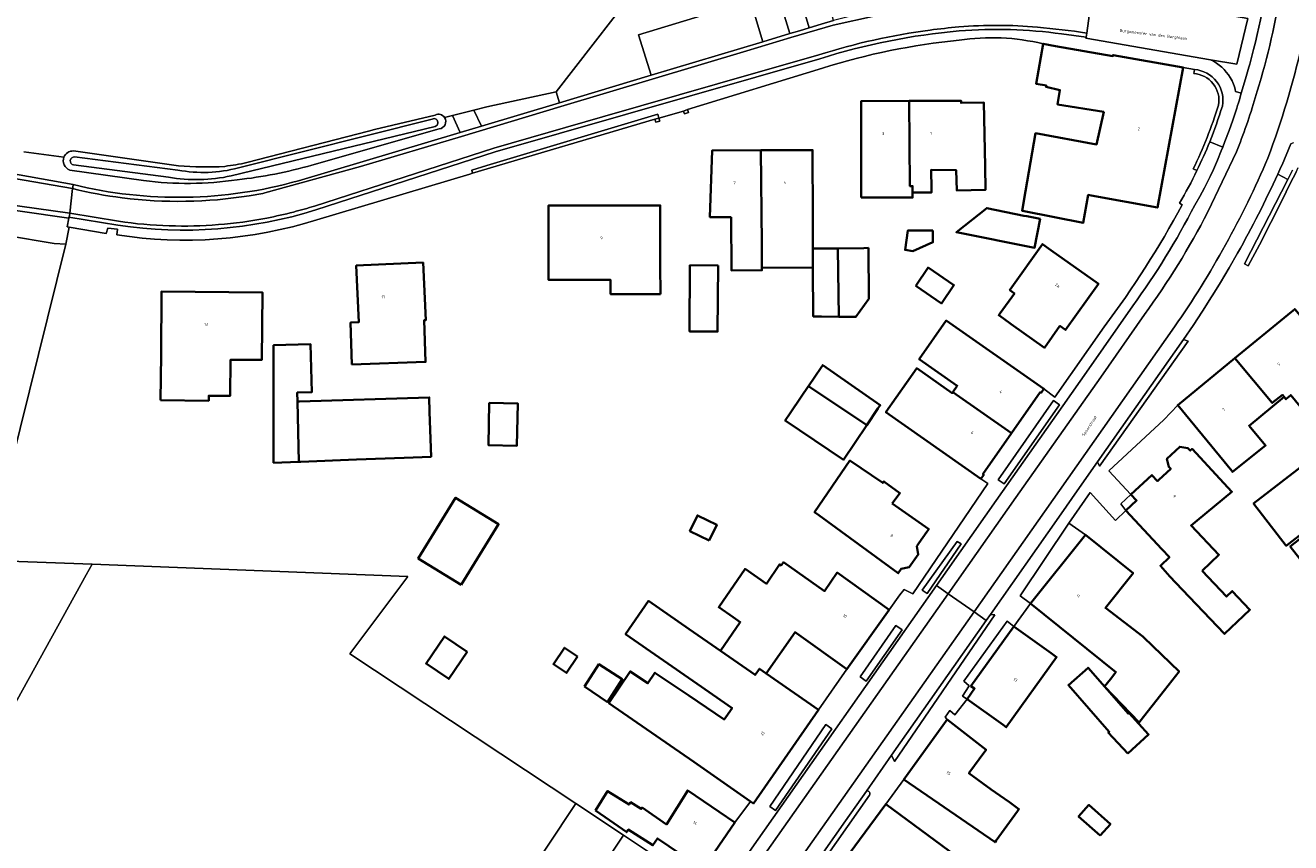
# Model space of a CAD drawing. Header units: metres. Extents: x 201541 to 204988, y 387833 to 394342.
# Tile 68 of 214: x 203837 to 203993, y 389737 to 389838. Entities that reach past the tile are written whole.
import ezdxf
from ezdxf.enums import TextEntityAlignment as Align

# ---------------------------------------------------------------- set-up
doc = ezdxf.new("R2010")
doc.units = ezdxf.units.M
doc.layers.get('Defpoints').update_dxf_attribs({"lineweight": 25})
for name, color, linetype, lineweight in [('B-WE-GR-GROENVOORZIENING-GV', 80, 'Continuous', 18), ('B-WE-IE-TERREINAFSCHEIDING_KUNSTMATIG_HEKWERK-G', 20, 'IE-TERREINAFSCHEIDING-KUNSTMATIG', 18), ('B-WE-IE-TERREINAFSCHEIDING_KUNSTMATIG_MUUR-G', 90, 'IE-TERREINAFSCHEIDING-KUNSTMATIG-DICHT', 18), ('B-WE-IE-TERREINAFSCHEIDING_KUNSTMATIG_MUUR-GV', 90, 'Continuous', 18), ('B-WE-OG-BEBOUWING-GV', 7, 'Continuous', 35), ('B-WE-OG-BEBOUWING-T18', 10, 'Continuous', 18), ('B-WE-OG-TERREIN_CULTUURSCHEIDING-GV', 7, 'Continuous', 18), ('B-WE-OG-TERREIN_ERF-GV', 7, 'Continuous', 18), ('B-WE-OG-WATER-GV', 130, 'Continuous', 18), ('B-WE-OG-WATER_SLOOT-GV', 120, 'Continuous', 18), ('B-WE-VH-VERHARDING_ASFALT-GV', 252, 'Continuous', 18), ('B-WE-VH-VERHARDING_BETONSTRAATSTEEN-GV', 252, 'Continuous', 18), ('B-WE-VH-VERHARDING_GRASBETONSTEEN-GV', 70, 'Continuous', 18), ('B-WE-VH-VERHARDING_HALFVERHARDING_GRIND-GV', 252, 'Continuous', 18), ('B-WE-VH-VERHARDING_OPEN-GV', 252, 'Continuous', 18), ('B-WE-VH-VERHARDING_PUIN-GV', 252, 'Continuous', 18), ('B-WE-VH-VERHARDING_TEGEL-GV', 252, 'Continuous', 18)]:
    doc.layers.add(name, color=color, linetype=linetype, lineweight=lineweight)
doc.styles.add('NLCS-ISO-M200-T18', font='NLCS-ISO.ttf', dxfattribs={"height": 0.36})
doc.linetypes.add('IE-TERREINAFSCHEIDING-KUNSTMATIG', pattern='A,4,[82,NLCS.SHX,S=0.75,R=90,X=0,Y=0],4,-2', length=10)
doc.linetypes.add('IE-TERREINAFSCHEIDING-KUNSTMATIG-DICHT', pattern='A,8,-1,[82,NLCS.SHX,S=0.75,R=90,X=0,Y=0],-1', length=10)

msp = doc.modelspace()

# ---------------------------------------------------------------- linework, layer by layer
at = {"layer": 'B-WE-GR-GROENVOORZIENING-GV'}
for points in [[(203980.722, 389832.466), (203980.626, 389831.975)], [(203980.576, 389820.238), (203981.027, 389820.021)], [(203992.804, 389820.062), (203992.229, 389818.94), (203986.891, 389808.528), (203987.343, 389808.293), (203988.726, 389810.887), (203991.535, 389816.395), (203992.526, 389818.424), (203993.249, 389819.834), (203993.503, 389820.389)], [(203834.971, 389783.81), (203841.716, 389810.971), (203840.249, 389811.065), (203834.394, 389812.022)], [(203822.155, 389730.367), (203844.208, 389770.235), (203844.934, 389771.547), (203832.474, 389772.027)], [(203940.322, 389743.62), (203940.31, 389743.62), (203937.722, 389739.938), (203932.019, 389731.822), (203932.019, 389731.806)], [(203932.575, 389731.529), (203940.695, 389743.113)]]:
    msp.add_lwpolyline(points, dxfattribs=at)
for points in [[(203980.626, 389831.975, -0.4526091), (203983.68, 389828.094)], [(203984.166, 389827.973, 0.45015), (203980.722, 389832.466)], [(203983.68, 389828.094, -0.0377237), (203980.576, 389820.238)], [(203982.597, 389823.564, 0.0206838), (203984.166, 389827.973)], [(203981.027, 389820.021, 0.0170821), (203982.597, 389823.564)], [(203940.695, 389743.113, 0.6600701), (203940.322, 389743.62)]]:
    msp.add_lwpolyline(points, format="xyb", dxfattribs=at)
for points in [[(203914.759, 389826.503), (203914.608, 389826.962), (203893.579, 389820.655), (203891.72, 389820.09), (203891.785, 389819.722), (203914.255, 389826.363)], [(203968.796, 389784.157), (203969.014, 389783.607), (203979.937, 389799.038), (203979.388, 389799.229)], [(203964.081, 389791.189), (203963.352, 389791.698), (203956.542, 389781.958), (203957.271, 389781.448)], [(203951.97, 389774.074), (203951.493, 389774.357), (203947.185, 389768.367), (203947.813, 389767.941)], [(203955.07, 389764.624), (203943.4, 389748.017), (203943.756, 389747.273), (203956.14, 389765.302), (203955.597, 389765.374)], [(203944.729, 389763.459), (203943.96, 389763.997), (203939.528, 389757.666), (203940.297, 389757.128)], [(203936.062, 389751.296), (203935.336, 389751.794), (203928.408, 389741.702), (203929.135, 389741.203)]]:
    msp.add_lwpolyline(points, close=True, dxfattribs=at)
at = {"layer": 'B-WE-IE-TERREINAFSCHEIDING_KUNSTMATIG_HEKWERK-G'}
for points in [[(203834.394, 389812.022), (203840.249, 389811.065)], [(203834.971, 389783.81), (203841.716, 389810.971)], [(203840.249, 389811.065), (203841.716, 389810.971)], [(203844.934, 389771.547), (203832.474, 389772.027), (203834.351, 389780.882)]]:
    msp.add_lwpolyline(points, dxfattribs=at)
at = {"layer": 'B-WE-IE-TERREINAFSCHEIDING_KUNSTMATIG_MUUR-G'}
for points in [[(203902.11, 389829.744), (203913.625, 389844.643), (203916.447, 389850.567)], [(203893.542, 389827.871), (203902.11, 389829.744)], [(203914.759, 389826.503), (203914.255, 389826.363)], [(203914.795, 389826.373), (203914.759, 389826.503)], [(203918.289, 389827.548), (203917.802, 389827.354)], [(203917.802, 389827.354), (203917.841, 389827.224)], [(203917.841, 389827.224), (203917.905, 389827.018), (203918.405, 389827.172), (203918.289, 389827.548)], [(203914.255, 389826.363), (203914.36, 389825.988), (203914.863, 389826.127), (203914.795, 389826.373)], [(203934.415, 389753.609), (203937.914, 389758.626)]]:
    msp.add_lwpolyline(points, dxfattribs=at)
at = {"layer": 'B-WE-IE-TERREINAFSCHEIDING_KUNSTMATIG_MUUR-GV'}
for points in [[(203914.795, 389826.373), (203914.759, 389826.503), (203914.255, 389826.363), (203914.36, 389825.988), (203914.863, 389826.127)], [(203917.841, 389827.224), (203917.905, 389827.018), (203918.405, 389827.172), (203918.289, 389827.548), (203917.802, 389827.354)]]:
    msp.add_lwpolyline(points, close=True, dxfattribs=at)
at = {"layer": 'B-WE-OG-BEBOUWING-GV'}
for points in [[(203968.01, 389816.952), (203976.166, 389815.463), (203979.318, 389832.74), (203970.697, 389834.247), (203970.678, 389834.135), (203963.61, 389835.37), (203962.077, 389835.638), (203961.217, 389830.713), (203962.489, 389830.491), (203962.451, 389830.325), (203964.146, 389829.946), (203963.859, 389828.17), (203969.544, 389827.252), (203968.665, 389823.241), (203961.16, 389824.617), (203959.903, 389817.473), (203959.484, 389815.09), (203959.731, 389815.04), (203967.004, 389813.586), (203967.631, 389817.021)], [(203939.681, 389816.709), (203946.002, 389816.711), (203946.002, 389817.331), (203946.001, 389818.124), (203945.667, 389818.124), (203945.586, 389828.597), (203939.651, 389828.573), (203939.679, 389821.167)], [(203948.322, 389817.772), (203948.286, 389820.109), (203951.39, 389820.068), (203951.435, 389817.59), (203954.977, 389817.654), (203954.924, 389820.556), (203954.781, 389828.409), (203951.97, 389828.358), (203951.969, 389828.623), (203945.586, 389828.597), (203945.667, 389818.124), (203946.001, 389818.124), (203946.002, 389817.331), (203948.319, 389817.316)], [(203923.648, 389814.275), (203923.686, 389807.738), (203927.453, 389807.761), (203927.451, 389808.063), (203927.433, 389811.051), (203927.326, 389822.532), (203921.337, 389822.516), (203921.042, 389814.309)], [(203933.707, 389814.183), (203933.685, 389822.55), (203927.326, 389822.532), (203927.433, 389811.051), (203927.451, 389808.063), (203933.733, 389808.1), (203933.719, 389810.413), (203933.715, 389811.088)], [(203914.935, 389804.816), (203914.929, 389808.354), (203914.918, 389815.735), (203901.149, 389815.715), (203901.156, 389810.715), (203901.16, 389807.558), (203901.168, 389806.554), (203908.348, 389806.554), (203908.797, 389806.554), (203908.797, 389804.816), (203909.742, 389804.816)], [(203961.73, 389814.066), (203960.086, 389814.4), (203959.726, 389814.474), (203955.139, 389815.405), (203951.393, 389812.442), (203961.035, 389810.526)], [(203948.505, 389812.652), (203945.416, 389812.637), (203945.072, 389810.251), (203946.044, 389810.118), (203948.512, 389811.207)], [(203964.148, 389800.897), (203964.849, 389800.398), (203968.891, 389806.084), (203963.049, 389810.237), (203962.023, 389810.967), (203958.042, 389805.368), (203957.994, 389805.301), (203958.544, 389804.91), (203956.801, 389802.459), (203956.618, 389802.202), (203957.181, 389801.802), (203958.161, 389801.105), (203962.236, 389798.207)], [(203936.917, 389802.03), (203936.816, 389810.45), (203933.719, 389810.413), (203933.733, 389808.1), (203933.768, 389802.058), (203934.771, 389802.049)], [(203940.567, 389810.496), (203939.993, 389810.489), (203936.816, 389810.45), (203936.917, 389802.03), (203937.455, 389802.025), (203939.012, 389802.012), (203940.606, 389804.232)], [(203876.915, 389796.131), (203886.024, 389796.466), (203885.836, 389801.595), (203886.032, 389801.601), (203885.719, 389808.697), (203877.469, 389808.333), (203877.777, 389801.346), (203876.781, 389801.315)], [(203922.041, 389808.344), (203918.58, 389808.365), (203918.53, 389800.215), (203921.991, 389800.194)], [(203946.394, 389805.828), (203949.573, 389803.675), (203951.1, 389805.929), (203947.921, 389808.082)], [(203853.374, 389791.74), (203859.31, 389791.681), (203859.316, 389792.303), (203861.928, 389792.277), (203861.972, 389796.701), (203865.846, 389796.712), (203865.929, 389805.028), (203853.508, 389805.151), (203853.429, 389797.291)], [(203958.198, 389787.69), (203961.727, 389792.738), (203961.829, 389792.666), (203962.174, 389793.16), (203950.147, 389801.559), (203946.822, 389796.798), (203951.513, 389793.522), (203950.968, 389792.744)], [(203995.659, 389788.647), (204000.608, 389792.723), (203997.55, 389796.436), (203998.125, 389796.907), (203993.078, 389802.961), (203992.232, 389802.28), (203985.71, 389796.93), (203990.305, 389791.416), (203991.558, 389792.41), (203991.766, 389792.148), (203991.982, 389791.876), (203992.59, 389792.374)], [(203867.302, 389784.36), (203867.302, 389784.04), (203870.386, 389784.158), (203870.24, 389791.577), (203870.205, 389792.691), (203872.021, 389792.748), (203871.836, 389798.655), (203867.289, 389798.513), (203867.297, 389790.075)], [(203985.71, 389796.93), (203978.662, 389791.149), (203985.307, 389783.052), (203985.414, 389782.922), (203989.485, 389786.163), (203987.446, 389788.605), (203991.766, 389792.148), (203991.558, 389792.41), (203990.305, 389791.416)], [(203939.834, 389792.669), (203934.935, 389796.066), (203934.728, 389795.759), (203933.198, 389793.496), (203940.353, 389788.66), (203941.743, 389790.716), (203942.013, 389791.137)], [(203954.425, 389782.077), (203954.771, 389782.571), (203954.669, 389782.643), (203958.198, 389787.69), (203950.968, 389792.744), (203950.89, 389792.632), (203946.516, 389795.69), (203942.72, 389790.26)], [(203940.353, 389788.66), (203933.198, 389793.496), (203933.149, 389793.424), (203932.284, 389792.144), (203930.928, 389790.138), (203930.323, 389789.242), (203937.479, 389784.406)], [(203870.386, 389784.158), (203870.655, 389784.168), (203877.508, 389784.429), (203883.385, 389784.653), (203886.689, 389784.781), (203886.516, 389790.324), (203886.461, 389792.084), (203870.484, 389791.585), (203870.24, 389791.577)], [(203893.861, 389791.413), (203893.768, 389786.195), (203897.272, 389786.132), (203897.365, 389791.35)], [(203981.656, 389770.738), (203983.728, 389772.711), (203980.299, 389776.314), (203981.037, 389776.925), (203985.33, 389780.476), (203983.834, 389782.084), (203980.427, 389785.744), (203980.203, 389785.536), (203979.916, 389785.844), (203978.921, 389786.019), (203977.325, 389784.536), (203977.582, 389783.533), (203977.811, 389783.303), (203976.354, 389781.956), (203976.165, 389781.782), (203975.483, 389782.52), (203972.905, 389780.137), (203973.601, 389779.389), (203972.285, 389778.164), (203976.703, 389773.42), (203977.647, 389772.406), (203976.535, 389771.371), (203977.683, 389770.05), (203979.227, 389768.426), (203984.425, 389762.958), (203987.563, 389765.945), (203985.38, 389768.238), (203984.676, 389767.567)], [(204000.864, 389780.673), (203996.791, 389785.811), (203988.009, 389779.018), (203992.02, 389773.832), (203996.798, 389777.528), (204000.171, 389780.137)], [(203943.473, 389779.035), (203944.452, 389780.316), (203942.467, 389781.752), (203942.321, 389781.557), (203938.283, 389784.313), (203933.937, 389777.945), (203934.448, 389777.574), (203944.235, 389770.446), (203944.611, 389770.991), (203945.601, 389771.185), (203946.694, 389772.727), (203946.521, 389773.758), (203946.789, 389774.146), (203947.745, 389775.531), (203947.989, 389775.884)], [(203890.42, 389769.013), (203895.012, 389776.48), (203889.715, 389779.737), (203885.123, 389772.27)], [(204000.227, 389779.808), (203992.514, 389773.722), (203996.429, 389768.76), (204004.142, 389774.846)], [(203920.96, 389774.478), (203921.891, 389776.415), (203919.502, 389777.563), (203918.571, 389775.627)], [(203960.511, 389766.7), (203971.054, 389758.256), (203970.379, 389757.407), (203969.66, 389756.503), (203973.93, 389752.073), (203974.001, 389752.164), (203977.034, 389756.045), (203978.828, 389758.341), (203974.474, 389762.538), (203974.369, 389762.64), (203969.755, 389766.178), (203973.172, 389770.456), (203967.291, 389775.166)], [(203929.813, 389771.385), (203929.603, 389771.528), (203927.991, 389769.154), (203925.366, 389770.963), (203922.123, 389766.257), (203923.888, 389765.041), (203924.78, 389764.426), (203922.33, 389760.873), (203926.596, 389757.907), (203927.129, 389758.674), (203927.983, 389758.081), (203931.525, 389763.176), (203931.712, 389763.043), (203937.914, 389758.626), (203943.13, 389765.95), (203936.722, 389770.513), (203935.162, 389768.233), (203930.1, 389771.799)], [(203926.024, 389742.348), (203926.403, 389742.085), (203934.415, 389753.609), (203927.983, 389758.081), (203927.129, 389758.674), (203926.596, 389757.907), (203922.33, 389760.873), (203921.805, 389761.239), (203918.475, 389763.554), (203913.482, 389767.025), (203910.653, 389762.955), (203919.453, 389756.837), (203923.767, 389753.838), (203923.002, 389752.719), (203922.809, 389752.436), (203918.441, 389755.381), (203914.275, 389758.19), (203913.398, 389756.89), (203911.231, 389758.351), (203908.604, 389754.456), (203919.047, 389747.198)], [(203891.149, 389760.76), (203888.361, 389762.663), (203886.08, 389759.32), (203888.868, 389757.417)], [(203963.091, 389760.58), (203958.465, 389763.897), (203953.192, 389756.543), (203953.634, 389756.227), (203952.715, 389754.944), (203957.155, 389751.764), (203957.549, 389751.482), (203963.74, 389760.115)], [(203904.743, 389760.176), (203903.128, 389761.266), (203901.773, 389759.257), (203903.389, 389758.168)], [(203905.603, 389756.501), (203908.433, 389754.573), (203910.246, 389757.376), (203907.371, 389759.235)], [(203972.508, 389748.233), (203975.078, 389750.598), (203972.66, 389753.214), (203972.584, 389753.143), (203967.619, 389758.793), (203965.193, 389756.668), (203970.22, 389750.925), (203970.094, 389750.807)], [(203950.263, 389752.434), (203944.928, 389745.053), (203949.883, 389741.64), (203956.166, 389737.312), (203956.317, 389737.522), (203958.922, 389741.144), (203959.097, 389741.388), (203957.931, 389742.227), (203956.737, 389743.06), (203955.686, 389743.793), (203952.942, 389745.813), (203954.895, 389748.476), (203955.053, 389748.692)], [(203906.944, 389741.216), (203908.678, 389740.012), (203910.792, 389738.544), (203910.988, 389738.86), (203914.01, 389736.948), (203914.586, 389737.791), (203920.161, 389733.987), (203924.093, 389739.748), (203918.304, 389743.698), (203915.677, 389739.508), (203912.677, 389741.583), (203912.572, 389741.414), (203911.263, 389742.226), (203911.091, 389741.949), (203908.425, 389743.602)], [(203953.041, 389734.352), (203942.71, 389741.997), (203938.176, 389735.869), (203943.935, 389730.692), (203944.051, 389730.084), (203945.888, 389732.219), (203949.049, 389729.891), (203949.585, 389729.496), (203949.754, 389729.725), (203953.469, 389726.987), (203955.781, 389730.125), (203951.987, 389732.921)], [(203969.103, 389738.136), (203970.366, 389739.551), (203967.716, 389741.915), (203966.453, 389740.5)]]:
    msp.add_lwpolyline(points, close=True, dxfattribs=at)
at = {"layer": 'B-WE-OG-TERREIN_CULTUURSCHEIDING-GV'}
for points in [[(203947.746, 389846.98), (203917.474, 389850.842), (203916.453, 389850.835), (203916.447, 389850.567), (203913.625, 389844.643), (203902.11, 389829.744), (203902.518, 389828.385), (203913.796, 389831.775), (203912.263, 389836.762), (203926.058, 389840.914), (203927.575, 389835.904), (203930.876, 389836.9), (203929.365, 389841.87), (203931.791, 389842.608), (203933.264, 389837.606), (203934.758, 389838.053), (203936.255, 389838.492), (203934.893, 389843.72), (203944.635, 389845.688), (203945.502, 389840.547), (203946.561, 389840.73), (203947.624, 389840.896)], [(203890.278, 389824.706), (203889.333, 389826.797), (203888.359, 389826.549)], [(203887.698, 389825.172), (203872.022, 389820.711)], [(203870.353, 389818.772), (203890.278, 389824.706)], [(203841.472, 389821.685), (203836.519, 389822.347)], [(203834.958, 389820.982), (203834.559, 389821.06), (203830.597, 389821.64), (203830.43, 389820.489), (203842.622, 389818.295)], [(203851.286, 389818.808), (203842.179, 389820.096)]]:
    msp.add_lwpolyline(points, dxfattribs=at)
for points in [[(203888.359, 389826.549, -0.5589872), (203887.698, 389825.172)], [(203842.179, 389820.096, -0.4234339), (203841.472, 389821.685)], [(203872.022, 389820.711, -0.0449712), (203862.827, 389818.899)], [(203842.622, 389818.295, 0.1292328), (203870.353, 389818.772)], [(203862.827, 389818.899, -0.0702675), (203851.286, 389818.808)]]:
    msp.add_lwpolyline(points, format="xyb", dxfattribs=at)
for points in [[(203829.338, 389812.951), (203834.394, 389812.022), (203840.249, 389811.065), (203841.716, 389810.971), (203842.099, 389813.074), (203841.874, 389813.113), (203842.075, 389814.172), (203829.768, 389815.917)], [(203844.208, 389770.235), (203822.155, 389730.367), (203850.524, 389713.94), (203860.606, 389734.186), (203876.242, 389717.483), (203882.644, 389726.162), (203890.334, 389720.71), (203904.509, 389742.092), (203876.691, 389760.533), (203883.814, 389770.049), (203844.934, 389771.547)]]:
    msp.add_lwpolyline(points, close=True, dxfattribs=at)
at = {"layer": 'B-WE-OG-TERREIN_ERF-GV'}
for points in [[(203888.359, 389826.549), (203889.333, 389826.797), (203891.96, 389827.467), (203893.542, 389827.871), (203902.11, 389829.744), (203913.625, 389844.643), (203916.447, 389850.567), (203916.453, 389850.835), (203917.306, 389854.01), (203918.091, 389853.814), (203920.85, 389863.805), (203922.417, 389869.613), (203921.88, 389869.82), (203907.449, 389876.941), (203910.093, 389896.814), (203911.967, 389914.976), (203912.26, 389917.819), (203871.674, 389927.707), (203870.931, 389924.619)], [(203980.626, 389831.975), (203980.722, 389832.466), (203979.318, 389832.74), (203976.166, 389815.463), (203968.01, 389816.952), (203967.631, 389817.021), (203967.004, 389813.586), (203959.731, 389815.04), (203959.484, 389815.09), (203959.903, 389817.473), (203961.16, 389824.617), (203968.665, 389823.241), (203969.544, 389827.252), (203963.859, 389828.17), (203964.146, 389829.946), (203962.451, 389830.325), (203962.489, 389830.491), (203961.217, 389830.713), (203962.077, 389835.638)], [(203934.909, 389832.635), (203918.289, 389827.548), (203918.405, 389827.172), (203917.905, 389827.018), (203917.841, 389827.224), (203917.802, 389827.354), (203914.759, 389826.503), (203914.795, 389826.373), (203914.863, 389826.127), (203914.36, 389825.988), (203914.255, 389826.363), (203891.785, 389819.722), (203891.485, 389819.59), (203872.613, 389813.971)], [(203863.995, 389821.014), (203878.985, 389824.878), (203879.72, 389825.068), (203887.201, 389826.864)], [(203836.519, 389822.347), (203841.472, 389821.685)], [(203842.634, 389822.444), (203855.564, 389820.626)], [(203981.027, 389820.021), (203980.576, 389820.238)], [(203979.212, 389815.818), (203978.876, 389816.003)], [(203847.991, 389812.123), (203848.076, 389812.807), (203846.868, 389812.921), (203846.674, 389812.275), (203842.099, 389813.074), (203841.716, 389810.971), (203834.971, 389783.81)], [(203927.991, 389769.154), (203929.603, 389771.528), (203929.813, 389771.385), (203930.1, 389771.799), (203935.162, 389768.233), (203936.722, 389770.513), (203943.13, 389765.95), (203944.428, 389767.8), (203944.973, 389768.438), (203946.017, 389767.89), (203955.283, 389781.492), (203954.425, 389782.077), (203942.72, 389790.26), (203946.516, 389795.69), (203950.89, 389792.632), (203950.968, 389792.744), (203951.513, 389793.522), (203946.822, 389796.798), (203950.147, 389801.559), (203962.174, 389793.16), (203963.522, 389792.135), (203969.595, 389800.788)], [(203992.59, 389792.374), (203991.982, 389791.876), (203991.766, 389792.148), (203987.446, 389788.605), (203989.485, 389786.163), (203985.414, 389782.922), (203985.307, 389783.052), (203978.662, 389791.149), (203976.935, 389789.331), (203970.182, 389783.057), (203972.905, 389780.137), (203975.483, 389782.52), (203976.165, 389781.782), (203976.354, 389781.956), (203977.811, 389783.303), (203977.582, 389783.533), (203977.325, 389784.536), (203978.921, 389786.019), (203979.916, 389785.844), (203980.203, 389785.536), (203980.427, 389785.744), (203983.834, 389782.084), (203985.33, 389780.476), (203981.037, 389776.925), (203980.299, 389776.314), (203983.728, 389772.711), (203981.656, 389770.738), (203984.676, 389767.567), (203985.38, 389768.238), (203987.563, 389765.945), (203984.425, 389762.958), (203979.227, 389768.426), (203977.683, 389770.05), (203976.535, 389771.371), (203977.647, 389772.406), (203976.703, 389773.42), (203972.285, 389778.164), (203970.986, 389776.938), (203967.876, 389780.362), (203965.244, 389776.586), (203967.291, 389775.166), (203973.172, 389770.456), (203969.755, 389766.178), (203974.369, 389762.64), (203974.474, 389762.538), (203978.828, 389758.341), (203977.034, 389756.045), (203974.001, 389752.164), (203973.93, 389752.073), (203969.66, 389756.503), (203970.379, 389757.407), (203971.054, 389758.256), (203960.511, 389766.7), (203958.465, 389763.897), (203963.091, 389760.58), (203963.74, 389760.115), (203957.549, 389751.482), (203957.155, 389751.764), (203952.715, 389754.944), (203951.193, 389753.013), (203950.604, 389753.52), (203950.022, 389752.734), (203950.263, 389752.434), (203955.053, 389748.692), (203954.895, 389748.476), (203952.942, 389745.813), (203955.686, 389743.793), (203956.737, 389743.06), (203957.931, 389742.227), (203959.097, 389741.388), (203958.922, 389741.144), (203956.317, 389737.522), (203956.166, 389737.312), (203949.883, 389741.64), (203944.928, 389745.053), (203942.71, 389741.997), (203953.041, 389734.352)], [(203832.474, 389772.027), (203844.934, 389771.547), (203883.814, 389770.049), (203876.691, 389760.533), (203904.509, 389742.092), (203910.395, 389738.19), (203914.841, 389735.242)], [(203920.161, 389733.987), (203914.586, 389737.791), (203914.01, 389736.948), (203910.988, 389738.86), (203910.792, 389738.544), (203908.678, 389740.012), (203906.944, 389741.216), (203908.425, 389743.602), (203911.091, 389741.949), (203911.263, 389742.226), (203912.572, 389741.414), (203912.677, 389741.583), (203915.677, 389739.508), (203918.304, 389743.698), (203924.093, 389739.748), (203926.024, 389742.348), (203919.047, 389747.198), (203908.604, 389754.456), (203911.231, 389758.351), (203913.398, 389756.89), (203914.275, 389758.19), (203918.441, 389755.381), (203922.809, 389752.436), (203923.002, 389752.719), (203923.767, 389753.838), (203919.453, 389756.837), (203910.653, 389762.955), (203913.482, 389767.025), (203918.475, 389763.554), (203921.805, 389761.239), (203922.33, 389760.873), (203924.78, 389764.426), (203923.888, 389765.041), (203922.123, 389766.257), (203925.366, 389770.963), (203927.991, 389769.154)]]:
    msp.add_lwpolyline(points, dxfattribs=at)
for points in [[(203951.743, 389836.071, 0.05349), (203934.909, 389832.635)], [(203962.077, 389835.638, 0.0978309), (203951.743, 389836.071)], [(203983.68, 389828.094, 0.4526091), (203980.626, 389831.975)], [(203980.576, 389820.238, 0.0377237), (203983.68, 389828.094)], [(203887.201, 389826.864, -0.384054), (203888.359, 389826.549)], [(203841.472, 389821.685, -0.3147395), (203842.634, 389822.444)], [(203855.564, 389820.626, 0.038186), (203861.298, 389820.547)], [(203861.298, 389820.547, 0.0202357), (203863.995, 389821.014)], [(203978.876, 389816.003, 0.0196313), (203981.027, 389820.021)], [(203969.595, 389800.788, 0.0376061), (203979.212, 389815.818)], [(203872.613, 389813.971, -0.1166389), (203847.991, 389812.123)]]:
    msp.add_lwpolyline(points, format="xyb", dxfattribs=at)
for points in [[(203951.435, 389817.59), (203951.39, 389820.068), (203948.286, 389820.109), (203948.322, 389817.772), (203948.319, 389817.316), (203946.002, 389817.331), (203946.002, 389816.711), (203939.681, 389816.709), (203939.679, 389821.167), (203939.651, 389828.573), (203945.586, 389828.597), (203951.969, 389828.623), (203951.97, 389828.358), (203954.781, 389828.409), (203954.924, 389820.556), (203954.977, 389817.654)], [(203923.686, 389807.738), (203923.648, 389814.275), (203921.042, 389814.309), (203921.337, 389822.516), (203927.326, 389822.532), (203933.685, 389822.55), (203933.707, 389814.183), (203933.715, 389811.088), (203933.719, 389810.413), (203936.816, 389810.45), (203939.993, 389810.489), (203940.567, 389810.496), (203940.606, 389804.232), (203939.012, 389802.012), (203937.455, 389802.025), (203936.917, 389802.03), (203934.771, 389802.049), (203933.768, 389802.058), (203933.733, 389808.1), (203927.451, 389808.063), (203927.453, 389807.761)], [(203914.929, 389808.354), (203914.935, 389804.816), (203909.742, 389804.816), (203908.797, 389804.816), (203908.797, 389806.554), (203908.348, 389806.554), (203901.168, 389806.554), (203901.16, 389807.558), (203901.156, 389810.715), (203901.149, 389815.715), (203914.918, 389815.735)], [(203960.086, 389814.4), (203961.73, 389814.066), (203961.035, 389810.526), (203951.393, 389812.442), (203955.139, 389815.405), (203959.726, 389814.474)], [(203945.416, 389812.637), (203948.505, 389812.652), (203948.512, 389811.207), (203946.044, 389810.118), (203945.072, 389810.251)], [(203964.148, 389800.897), (203962.236, 389798.207), (203958.161, 389801.105), (203957.181, 389801.802), (203956.618, 389802.202), (203956.801, 389802.459), (203958.544, 389804.91), (203957.994, 389805.301), (203958.042, 389805.368), (203962.023, 389810.967), (203963.049, 389810.237), (203968.891, 389806.084), (203964.849, 389800.398)], [(203885.836, 389801.595), (203886.024, 389796.466), (203876.915, 389796.131), (203876.781, 389801.315), (203877.777, 389801.346), (203877.469, 389808.333), (203885.719, 389808.697), (203886.032, 389801.601)], [(203918.58, 389808.365), (203922.041, 389808.344), (203921.991, 389800.194), (203918.53, 389800.215)], [(203947.921, 389808.082), (203951.1, 389805.929), (203949.573, 389803.675), (203946.394, 389805.828)], [(203859.316, 389792.303), (203859.31, 389791.681), (203853.374, 389791.74), (203853.429, 389797.291), (203853.508, 389805.151), (203865.929, 389805.028), (203865.846, 389796.712), (203861.972, 389796.701), (203861.928, 389792.277)], [(203867.302, 389784.36), (203867.297, 389790.075), (203867.289, 389798.513), (203871.836, 389798.655), (203872.021, 389792.748), (203870.205, 389792.691), (203870.24, 389791.577), (203870.484, 389791.585), (203886.461, 389792.084), (203886.516, 389790.324), (203886.689, 389784.781), (203883.385, 389784.653), (203877.508, 389784.429), (203870.655, 389784.168), (203870.386, 389784.158), (203867.302, 389784.04)], [(203941.743, 389790.716), (203940.353, 389788.66), (203937.479, 389784.406), (203930.323, 389789.242), (203930.928, 389790.138), (203932.284, 389792.144), (203933.149, 389793.424), (203933.198, 389793.496), (203934.728, 389795.759), (203934.935, 389796.066), (203939.834, 389792.669), (203942.013, 389791.137)], [(203893.861, 389791.413), (203897.365, 389791.35), (203897.272, 389786.132), (203893.768, 389786.195)], [(203996.798, 389777.528), (203992.02, 389773.832), (203988.009, 389779.018), (203996.791, 389785.811), (203997.526, 389786.38), (203998.598, 389787.209), (204002.609, 389782.023), (204000.864, 389780.673), (204000.171, 389780.137)], [(203942.321, 389781.557), (203942.467, 389781.752), (203944.452, 389780.316), (203943.473, 389779.035), (203947.989, 389775.884), (203947.745, 389775.531), (203946.789, 389774.146), (203946.521, 389773.758), (203946.694, 389772.727), (203945.601, 389771.185), (203944.611, 389770.991), (203944.235, 389770.446), (203934.448, 389777.574), (203933.937, 389777.945), (203938.283, 389784.313)], [(203890.42, 389769.013), (203885.123, 389772.27), (203889.715, 389779.737), (203895.012, 389776.48)], [(204000.227, 389779.808), (204004.142, 389774.846), (203996.429, 389768.76), (203992.514, 389773.722)], [(203920.96, 389774.478), (203918.571, 389775.627), (203919.502, 389777.563), (203921.891, 389776.415)], [(203960.511, 389766.7), (203967.291, 389775.166), (203965.244, 389776.586), (203959.265, 389767.675)], [(203958.465, 389763.897), (203957.647, 389764.518), (203952.302, 389757.132), (203952.989, 389756.574), (203952.15, 389755.293), (203952.715, 389754.944), (203953.634, 389756.227), (203953.192, 389756.543)], [(203888.361, 389762.663), (203891.149, 389760.76), (203888.868, 389757.417), (203886.08, 389759.32)], [(203937.914, 389758.626), (203931.712, 389763.043), (203931.525, 389763.176), (203927.983, 389758.081), (203934.415, 389753.609)], [(203904.743, 389760.176), (203903.389, 389758.168), (203901.773, 389759.257), (203903.128, 389761.266)], [(203905.603, 389756.501), (203907.371, 389759.235), (203910.246, 389757.376), (203908.433, 389754.573)], [(203975.078, 389750.598), (203972.508, 389748.233), (203970.094, 389750.807), (203970.22, 389750.925), (203965.193, 389756.668), (203967.619, 389758.793), (203972.584, 389753.143), (203972.66, 389753.214)], [(203969.103, 389738.136), (203966.453, 389740.5), (203967.716, 389741.915), (203970.366, 389739.551)]]:
    msp.add_lwpolyline(points, close=True, dxfattribs=at)
at = {"layer": 'B-WE-OG-WATER-GV'}
for points in [[(203887.203, 389825.475, 1.0994292), (203886.815, 389826.366)], [(203842.784, 389821.722, 0.9106986), (203842.639, 389820.719)], [(203862.956, 389820.365, -0.1132094), (203855.52, 389820.093)], [(203854.362, 389819.214, 0.0999045), (203862.06, 389819.385)]]:
    msp.add_lwpolyline(points, format="xyb", dxfattribs=at)
for points in [[(203862.06, 389819.385), (203887.203, 389825.475)], [(203886.815, 389826.366), (203862.956, 389820.365)], [(203842.639, 389820.719), (203854.362, 389819.214)], [(203855.52, 389820.093), (203842.784, 389821.722)]]:
    msp.add_lwpolyline(points, dxfattribs=at)
at = {"layer": 'B-WE-OG-WATER_SLOOT-GV'}
for points in [[(203887.201, 389826.864), (203879.72, 389825.068), (203878.985, 389824.878), (203863.995, 389821.014)], [(203887.203, 389825.475), (203862.06, 389819.385)], [(203862.956, 389820.365), (203886.815, 389826.366)], [(203872.022, 389820.711), (203887.698, 389825.172)], [(203855.564, 389820.626), (203842.634, 389822.444)], [(203854.362, 389819.214), (203842.639, 389820.719)], [(203842.784, 389821.722), (203855.52, 389820.093)], [(203842.179, 389820.096), (203851.286, 389818.808)]]:
    msp.add_lwpolyline(points, dxfattribs=at)
for points in [[(203886.815, 389826.366, -1.0994292), (203887.203, 389825.475)], [(203888.359, 389826.549, 0.384054), (203887.201, 389826.864)], [(203887.698, 389825.172, 0.5589872), (203888.359, 389826.549)], [(203842.634, 389822.444, 0.3147395), (203841.472, 389821.685)], [(203841.472, 389821.685, 0.4234339), (203842.179, 389820.096)], [(203842.639, 389820.719, -0.9106986), (203842.784, 389821.722)], [(203855.52, 389820.093, 0.1132094), (203862.956, 389820.365)], [(203861.298, 389820.547, -0.038186), (203855.564, 389820.626)], [(203863.995, 389821.014, -0.0202357), (203861.298, 389820.547)], [(203862.827, 389818.899, 0.0449712), (203872.022, 389820.711)], [(203851.286, 389818.808, 0.0702675), (203862.827, 389818.899)], [(203862.06, 389819.385, -0.0999045), (203854.362, 389819.214)]]:
    msp.add_lwpolyline(points, format="xyb", dxfattribs=at)
at = {"layer": 'B-WE-VH-VERHARDING_ASFALT-GV'}
for points in [[(203992.54, 389854.238), (203990.737, 389854.166), (203990.745, 389853.806), (203990.744, 389853.591), (203990.746, 389853.59), (203990.743, 389853.435), (203990.697, 389851.146), (203990.695, 389851.072), (203990.694, 389851.053), (203990.424, 389847.543), (203990.029, 389845.159), (203989.859, 389844.137), (203989.856, 389844.121), (203989.561, 389842.287), (203989.228, 389840.444), (203988.859, 389838.607), (203988.455, 389836.777), (203988.238, 389835.861), (203988.015, 389834.956), (203987.54, 389833.144), (203987.432, 389832.762), (203987.03, 389831.341), (203986.486, 389829.548)], [(203953.63, 389840.907), (203946.642, 389840.237), (203936.201, 389837.955), (203931.019, 389836.421), (203925.605, 389834.792), (203913.94, 389831.296), (203902.662, 389827.906), (203890.421, 389824.227), (203877.996, 389820.526), (203866.2, 389817.267)], [(203967.45, 389836.967), (203967.886, 389839.977), (203959.917, 389840.868)], [(203872.346, 389815.663), (203884.775, 389819.674), (203894.443, 389822.795), (203907.826, 389826.637), (203921.967, 389830.697), (203934.446, 389834.28)], [(203986.486, 389829.548), (203986.216, 389828.635), (203986.138, 389828.384), (203986.036, 389828.056), (203985.933, 389827.726), (203985.474, 389826.345), (203985.442, 389826.254), (203984.983, 389824.976), (203984.46, 389823.618), (203984.198, 389822.919), (203984.023, 389822.453), (203983.554, 389821.3), (203983.054, 389820.16), (203982.654, 389819.305), (203982.523, 389819.034), (203981.962, 389817.923), (203981.371, 389816.828), (203980.751, 389815.749)], [(203991.51, 389820.75), (203992.605, 389823.313)], [(203985.884, 389822.339), (203982.352, 389814.927)], [(203982.352, 389814.927), (203985.884, 389822.339)], [(203842.539, 389817.801), (203842.197, 389814.766), (203848.199, 389813.785)], [(203955.597, 389765.374), (203964.017, 389777.356), (203966.573, 389780.993), (203968.796, 389784.157), (203979.388, 389799.229), (203980.567, 389800.956), (203981.719, 389802.702), (203982.842, 389804.465), (203983.005, 389804.726), (203983.938, 389806.247), (203985.004, 389808.045), (203986.042, 389809.861)], [(203973.112, 389803.355), (203967.726, 389795.617), (203964.492, 389791.043), (203956.306, 389779.407), (203948.941, 389768.935), (203950.381, 389767.922), (203958.734, 389779.782), (203969.196, 389794.578), (203974.566, 389802.294)], [(203974.566, 389802.294), (203969.196, 389794.578), (203958.734, 389779.782), (203950.381, 389767.922), (203953.583, 389765.671), (203964.105, 389780.612), (203978.268, 389800.767)], [(203978.268, 389800.767), (203964.105, 389780.612), (203953.583, 389765.671), (203955.07, 389764.624), (203955.597, 389765.374)]]:
    msp.add_lwpolyline(points, dxfattribs=at)
for points in [[(203991.326, 389841.979, -0.0344656), (203988.203, 389829.007)], [(203988.203, 389829.007, 0.0344656), (203991.326, 389841.979)], [(203934.446, 389834.28, -0.0434773), (203948.155, 389837.336)], [(203948.155, 389837.336, -0.005085), (203951.695, 389837.728)], [(203951.695, 389837.728, -0.0409911), (203961.38, 389837.697)], [(203961.38, 389837.697, -0.0128622), (203967.45, 389836.967)], [(203989.772, 389821.567, 0.0336179), (203993.94, 389835.496)], [(203993.94, 389835.496, -0.0336179), (203989.772, 389821.567)], [(203988.203, 389829.007, -0.0274611), (203985.884, 389822.339)], [(203985.884, 389822.339, 0.0274611), (203988.203, 389829.007)], [(203978.268, 389800.767, 0.0506539), (203989.772, 389821.567)], [(203989.772, 389821.567, -0.0506539), (203978.268, 389800.767)], [(203990.981, 389819.579, 0.0024481), (203991.51, 389820.75)], [(203986.042, 389809.861, 0.0205911), (203990.981, 389819.579)], [(203848.656, 389816.671, -0.0281542), (203842.539, 389817.801)], [(203866.2, 389817.267, -0.0083442), (203864.3, 389816.929)], [(203864.3, 389816.929, -0.0714646), (203848.656, 389816.671)], [(203869.761, 389814.925, 0.0123652), (203872.346, 389815.663)], [(203980.751, 389815.749, -0.0389814), (203973.112, 389803.355)], [(203854.454, 389813.223, 0.0558247), (203866.473, 389814.182)], [(203866.473, 389814.182, 0.015542), (203869.761, 389814.925)], [(203982.352, 389814.927, -0.0389375), (203974.566, 389802.294)], [(203974.566, 389802.294, 0.0389375), (203982.352, 389814.927)], [(203848.199, 389813.785, 0.029106), (203854.454, 389813.223)]]:
    msp.add_lwpolyline(points, format="xyb", dxfattribs=at)
for points in [[(203830.344, 389819.895), (203829.854, 389816.511), (203842.197, 389814.766), (203842.539, 389817.801)], [(203892.686, 389686.01), (203950.381, 389767.922), (203948.941, 389768.935), (203925.912, 389736.187), (203923.27, 389732.374), (203917.78, 389724.592), (203910.718, 389714.553), (203905.917, 389707.73), (203901.897, 389702.016), (203900.812, 389700.461), (203891.263, 389686.877), (203892.063, 389686.407)], [(203950.381, 389767.922), (203892.686, 389686.01), (203895.996, 389683.9), (203953.583, 389765.671)], [(203943.4, 389748.017), (203955.07, 389764.624), (203953.583, 389765.671), (203895.996, 389683.9), (203896.727, 389683.433), (203897.604, 389682.848), (203900.107, 389686.41), (203905.713, 389694.388), (203908.806, 389698.789), (203913.411, 389705.342), (203918.676, 389712.834), (203921.29, 389716.554), (203928.732, 389727.144), (203932.019, 389731.822), (203937.722, 389739.938), (203940.31, 389743.62)]]:
    msp.add_lwpolyline(points, close=True, dxfattribs=at)
at = {"layer": 'B-WE-VH-VERHARDING_BETONSTRAATSTEEN-GV'}
for points in [[(203933.264, 389837.606), (203931.791, 389842.608), (203929.365, 389841.87), (203930.876, 389836.9), (203932.07, 389837.252)], [(203927.575, 389835.904), (203926.058, 389840.914), (203912.263, 389836.762), (203913.796, 389831.775)], [(203967.958, 389840.472), (203967.886, 389839.977), (203967.45, 389836.967), (203967.378, 389836.472), (203967.353, 389836.336), (203982.691, 389833.685), (203985.942, 389833.124), (203987.31, 389838.751), (203983.311, 389839.452), (203970.326, 389841.727), (203968.561, 389840.464)]]:
    msp.add_lwpolyline(points, close=True, dxfattribs=at)
for points in [[(203866.2, 389817.267), (203877.996, 389820.526), (203890.421, 389824.227), (203902.662, 389827.906), (203913.94, 389831.296), (203925.605, 389834.792), (203931.019, 389836.421), (203936.201, 389837.955), (203946.642, 389840.237), (203953.63, 389840.907)], [(203953.603, 389841.406), (203950.607, 389841.221), (203947.624, 389840.896), (203946.561, 389840.73), (203945.502, 389840.547), (203940.85, 389839.643), (203936.255, 389838.492), (203934.758, 389838.053), (203933.264, 389837.606), (203932.07, 389837.252), (203930.876, 389836.9), (203927.575, 389835.904), (203913.796, 389831.775), (203902.518, 389828.385), (203892.891, 389825.491), (203890.278, 389824.706), (203870.353, 389818.772)], [(203964.346, 389836.864), (203967.378, 389836.472), (203967.45, 389836.967)], [(203982.691, 389833.685), (203967.353, 389836.336), (203967.378, 389836.472), (203964.346, 389836.864)], [(203934.446, 389834.28), (203921.967, 389830.697), (203907.826, 389826.637), (203894.443, 389822.795), (203884.775, 389819.674), (203872.346, 389815.663)], [(203962.077, 389835.638), (203963.61, 389835.37), (203970.678, 389834.135), (203970.697, 389834.247), (203979.318, 389832.74), (203980.722, 389832.466)], [(203872.497, 389815.186), (203894.589, 389822.317), (203934.59, 389833.801)], [(203934.59, 389833.801), (203894.589, 389822.317), (203872.497, 389815.186)], [(203872.613, 389813.971), (203891.485, 389819.59), (203891.785, 389819.722), (203891.72, 389820.09), (203893.579, 389820.655), (203914.608, 389826.962), (203914.759, 389826.503), (203917.802, 389827.354), (203918.289, 389827.548), (203934.909, 389832.635)], [(203985.933, 389827.726), (203986.036, 389828.056), (203986.138, 389828.384), (203986.216, 389828.635), (203986.486, 389829.548), (203985.797, 389829.786)], [(203982.597, 389823.564), (203984.198, 389822.919), (203984.46, 389823.618), (203984.983, 389824.976), (203985.442, 389826.254), (203985.474, 389826.345), (203985.933, 389827.726)], [(203842.622, 389818.295), (203842.553, 389817.927), (203842.539, 389817.801)], [(203848.122, 389813.291), (203842.095, 389814.276), (203842.075, 389814.172), (203841.874, 389813.113), (203842.099, 389813.074), (203846.674, 389812.275), (203846.868, 389812.921), (203848.076, 389812.807), (203847.991, 389812.123)], [(203848.199, 389813.785), (203842.197, 389814.766), (203842.164, 389814.474), (203842.095, 389814.276)], [(203842.095, 389814.276), (203848.122, 389813.291)]]:
    msp.add_lwpolyline(points, dxfattribs=at)
for points in [[(203948.155, 389837.336, 0.0434773), (203934.446, 389834.28)], [(203951.695, 389837.728, 0.005085), (203948.155, 389837.336)], [(203961.38, 389837.697, 0.0409911), (203951.695, 389837.728)], [(203951.737, 389837.23, -0.0537788), (203964.346, 389836.864)], [(203964.346, 389836.864, 0.0537788), (203951.737, 389837.23)], [(203967.45, 389836.967, 0.0128622), (203961.38, 389837.697)], [(203934.59, 389833.801, -0.0545512), (203951.737, 389837.23)], [(203951.737, 389837.23, 0.0545512), (203934.59, 389833.801)], [(203934.909, 389832.635, -0.05349), (203951.743, 389836.071)], [(203951.743, 389836.071, -0.0978309), (203962.077, 389835.638)], [(203985.129, 389831.475, 0.1493111), (203982.691, 389833.685)], [(203980.722, 389832.466, -0.45015), (203984.166, 389827.973)], [(203985.797, 389829.786, 0.0817904), (203985.129, 389831.475)], [(203984.166, 389827.973, -0.0206838), (203982.597, 389823.564)], [(203870.353, 389818.772, -0.1292328), (203842.622, 389818.295)], [(203842.539, 389817.801, 0.0281542), (203848.656, 389816.671)], [(203864.3, 389816.929, 0.0083442), (203866.2, 389817.267)], [(203848.656, 389816.671, 0.0714646), (203864.3, 389816.929)], [(203872.346, 389815.663, -0.0123652), (203869.761, 389814.925)], [(203847.991, 389812.123, 0.1166389), (203872.613, 389813.971)], [(203848.122, 389813.291, 0.1131034), (203872.497, 389815.186)], [(203872.497, 389815.186, -0.1131034), (203848.122, 389813.291)], [(203866.473, 389814.182, -0.0558247), (203854.454, 389813.223)], [(203869.761, 389814.925, -0.015542), (203866.473, 389814.182)], [(203854.454, 389813.223, -0.029106), (203848.199, 389813.785)]]:
    msp.add_lwpolyline(points, format="xyb", dxfattribs=at)
at = {"layer": 'B-WE-VH-VERHARDING_GRASBETONSTEEN-GV'}
for points in [[(203842.539, 389817.801), (203842.553, 389817.927), (203842.622, 389818.295), (203830.43, 389820.489), (203830.344, 389819.895)], [(203842.095, 389814.276), (203842.164, 389814.474), (203842.197, 389814.766), (203829.854, 389816.511), (203829.768, 389815.917), (203842.075, 389814.172)]]:
    msp.add_lwpolyline(points, close=True, dxfattribs=at)
at = {"layer": 'B-WE-VH-VERHARDING_HALFVERHARDING_GRIND-GV'}
for points in [[(203902.11, 389829.744), (203893.542, 389827.871), (203891.96, 389827.467), (203892.891, 389825.491), (203902.518, 389828.385)], [(203889.333, 389826.797), (203890.278, 389824.706), (203892.891, 389825.491), (203891.96, 389827.467)]]:
    msp.add_lwpolyline(points, close=True, dxfattribs=at)
at = {"layer": 'B-WE-VH-VERHARDING_OPEN-GV'}
msp.add_lwpolyline([(203972.285, 389778.164), (203973.601, 389779.389), (203972.905, 389780.137), (203971.669, 389779.006)], close=True, dxfattribs=at)
at = {"layer": 'B-WE-VH-VERHARDING_PUIN-GV'}
for points in [[(203910.395, 389738.19), (203904.509, 389742.092), (203890.334, 389720.71), (203896.008, 389716.687)], [(203899.459, 389714.241), (203902.76, 389719.231), (203904.773, 389720.088), (203914.841, 389735.242), (203910.395, 389738.19), (203896.008, 389716.687), (203897.755, 389715.449)]]:
    msp.add_lwpolyline(points, close=True, dxfattribs=at)
at = {"layer": 'B-WE-VH-VERHARDING_TEGEL-GV'}
for points in [[(203985.797, 389829.786), (203986.486, 389829.548), (203987.03, 389831.341), (203987.432, 389832.762), (203987.54, 389833.144), (203988.015, 389834.956), (203988.238, 389835.861), (203988.455, 389836.777), (203988.859, 389838.607), (203989.228, 389840.444), (203989.561, 389842.287), (203987.987, 389841.694), (203987.014, 389840.874), (203985.924, 389840.219), (203984.744, 389839.745), (203983.503, 389839.464), (203983.311, 389839.452)], [(203983.311, 389839.452), (203987.31, 389838.751), (203985.942, 389833.124), (203982.691, 389833.685)], [(203980.751, 389815.749), (203981.371, 389816.828), (203981.962, 389817.923), (203982.523, 389819.034), (203982.654, 389819.305), (203983.054, 389820.16), (203983.554, 389821.3), (203984.023, 389822.453), (203984.198, 389822.919), (203982.597, 389823.564)], [(203992.937, 389823.442), (203992.605, 389823.313), (203991.51, 389820.75)], [(203993.249, 389819.834), (203992.526, 389818.424), (203991.535, 389816.395), (203988.726, 389810.887), (203987.343, 389808.293), (203986.891, 389808.528), (203992.229, 389818.94), (203990.981, 389819.579)], [(203990.981, 389819.579), (203992.229, 389818.94), (203992.804, 389820.062)], [(203978.876, 389816.003), (203979.212, 389815.818)], [(203986.042, 389809.861), (203985.004, 389808.045), (203983.938, 389806.247), (203983.005, 389804.726), (203982.842, 389804.465), (203981.719, 389802.702), (203980.567, 389800.956), (203979.388, 389799.229), (203979.937, 389799.038), (203969.014, 389783.607), (203968.796, 389784.157), (203966.573, 389780.993), (203964.017, 389777.356), (203955.597, 389765.374), (203956.14, 389765.302), (203943.756, 389747.273), (203943.4, 389748.017), (203940.31, 389743.62), (203940.322, 389743.62)], [(203870.641, 389657.539), (203871.401, 389658.62), (203880.993, 389672.266), (203883.159, 389675.347), (203891.263, 389686.877), (203900.812, 389700.461), (203901.897, 389702.016), (203905.917, 389707.73), (203910.718, 389714.553), (203917.78, 389724.592), (203923.27, 389732.374), (203925.912, 389736.187), (203948.941, 389768.935), (203956.306, 389779.407), (203964.492, 389791.043), (203967.726, 389795.617), (203973.112, 389803.355)], [(203938.176, 389735.869), (203942.71, 389741.997), (203944.928, 389745.053), (203950.263, 389752.434), (203950.022, 389752.734), (203950.604, 389753.52), (203951.193, 389753.013), (203952.715, 389754.944), (203952.15, 389755.293), (203952.989, 389756.574), (203952.302, 389757.132), (203957.647, 389764.518), (203958.465, 389763.897), (203960.511, 389766.7), (203959.265, 389767.675), (203965.244, 389776.586), (203967.876, 389780.362), (203970.986, 389776.938), (203972.285, 389778.164), (203971.669, 389779.006), (203972.905, 389780.137), (203970.182, 389783.057), (203976.935, 389789.331), (203978.662, 389791.149), (203985.71, 389796.93), (203992.232, 389802.28), (203993.078, 389802.961)], [(203969.595, 389800.788), (203963.522, 389792.135), (203962.174, 389793.16), (203961.829, 389792.666), (203961.727, 389792.738), (203958.198, 389787.69), (203954.669, 389782.643), (203954.771, 389782.571), (203954.425, 389782.077), (203955.283, 389781.492), (203946.017, 389767.89), (203944.973, 389768.438), (203944.428, 389767.8), (203943.13, 389765.95), (203937.914, 389758.626), (203934.415, 389753.609), (203926.403, 389742.085), (203926.024, 389742.348), (203924.093, 389739.748), (203920.161, 389733.987)], [(203940.695, 389743.113), (203932.575, 389731.529)]]:
    msp.add_lwpolyline(points, dxfattribs=at)
for points in [[(203982.691, 389833.685, -0.1493111), (203985.129, 389831.475)], [(203985.129, 389831.475, -0.0817904), (203985.797, 389829.786)], [(203982.597, 389823.564, -0.0170821), (203981.027, 389820.021)], [(203991.51, 389820.75, -0.0024481), (203990.981, 389819.579)], [(203981.027, 389820.021, -0.0196313), (203978.876, 389816.003)], [(203990.981, 389819.579, -0.0205911), (203986.042, 389809.861)], [(203979.212, 389815.818, -0.0376061), (203969.595, 389800.788)], [(203973.112, 389803.355, 0.0389814), (203980.751, 389815.749)], [(203940.322, 389743.62, -0.6600701), (203940.695, 389743.113)]]:
    msp.add_lwpolyline(points, format="xyb", dxfattribs=at)
for points in [[(203964.081, 389791.189), (203957.271, 389781.448), (203956.542, 389781.958), (203963.352, 389791.698)], [(203951.97, 389774.074), (203947.813, 389767.941), (203947.185, 389768.367), (203951.493, 389774.357)], [(203944.729, 389763.459), (203940.297, 389757.128), (203939.528, 389757.666), (203943.96, 389763.997)], [(203936.062, 389751.296), (203929.135, 389741.203), (203928.408, 389741.702), (203935.336, 389751.794)]]:
    msp.add_lwpolyline(points, close=True, dxfattribs=at)

# ---------------------------------------------------------------- texts
at = {"layer": 'B-WE-OG-BEBOUWING-T18', "style": 'NLCS-ISO-M200-T18'}
for s, rotation, p in [('2', 349.7, (203973.87, 389825.165)), ('3', 0.2, (203942.394, 389824.584)), ('1', 0.2, (203948.273, 389824.608)), ('7', 0.1, (203924.082, 389818.523)), ('5', 0.1, (203930.256, 389818.54)), ('2a', 324.6, (203963.854, 389805.902)), ('11', 2.5, (203880.787, 389804.475)), ('13', 359.5, (203858.976, 389801.097)), ('5', 39.3, (203991.104, 389796.181)), ('4', 325.1, (203956.885, 389792.794)), ('7', 39.3, (203984.319, 389790.616)), ('6', 325.1, (203953.353, 389787.741)), ('9', 313, (203978.242, 389779.928)), ('8', 325.1, (203943.448, 389775.065)), ('11', 321.4, (203966.408, 389767.664)), ('10', 324.6, (203937.671, 389765.18)), ('13', 324.4, (203958.67, 389757.318)), ('12', 325.2, (203927.526, 389750.707)), ('15', 324.2, (203950.425, 389745.83)), ('14', 325.7, (203919.219, 389739.703))]:
    msp.add_text(s, height=0.36, rotation=rotation, dxfattribs=at).set_placement(p, align=Align.MIDDLE)
msp.add_text('9', height=0.36, dxfattribs=at).set_placement((203907.687, 389811.724), align=Align.MIDDLE)
at = {"layer": 'Defpoints', "color": 250, "style": 'NLCS-ISO-M200-T18'}
for s, rotation, p in [('Burgemeester van den Berghlaan', 353, (203975.657, 389836.738)), ('Spoorstraat', 56.2, (203967.826, 389788.552))]:
    msp.add_text(s, height=0.36, rotation=rotation, dxfattribs=at).set_placement(p, align=Align.MIDDLE)

doc.saveas('drawing.dxf')
